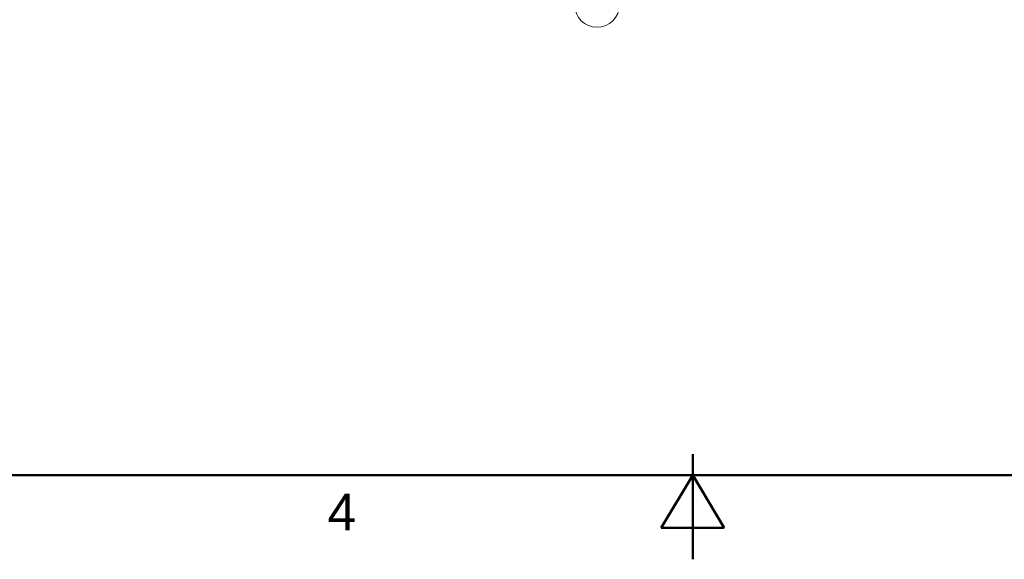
# Model space of a CAD drawing. Header units: inches. Extents: x 0.8 to 17.2, y 0.6 to 12.1.
# Tile 4 of 11: x 6.5 to 10.2, y 0.6 to 2.6. Entities that reach past the tile are written whole.
import ezdxf
from ezdxf.enums import TextEntityAlignment as Align

# ---------------------------------------------------------------- set-up
doc = ezdxf.new("R2010")
doc.units = ezdxf.units.IN
doc.header["$MEASUREMENT"] = 0
doc.layers.add('BEMASSUNG', color=7, linetype='Continuous', lineweight=18)
doc.layers.add('RAHMEN', color=7, linetype='Continuous', lineweight=50)
doc.styles.add('ISO_14', font='arial.ttf')

msp = doc.modelspace()

# ---------------------------------------------------------------- linework, layer by layer
at = {"layer": 'BEMASSUNG'}
msp.add_circle((8.65, 2.65145), 0.08366, dxfattribs=at)
at = {"layer": 'RAHMEN'}
for p, q in [((9.00787, 0.57677), (9.00787, 0.97047)), ((1.13386, 0.89173), (16.88189, 0.89173)), ((9.00787, 0.89173), (8.88976, 0.69488)), ((9.00787, 0.89173), (9.00787, 0.69488)), ((9.12598, 0.69488), (9.00787, 0.89173)), ((8.88976, 0.69488), (9.12598, 0.69488))]:
    msp.add_line(p, q, dxfattribs=at)

# ---------------------------------------------------------------- texts
at = {"layer": 'RAHMEN', "style": 'ISO_14'}
msp.add_text('4', height=0.1378, dxfattribs=at).set_placement((7.69554, 0.75394), align=Align.MIDDLE_CENTER)

doc.saveas('drawing.dxf')
